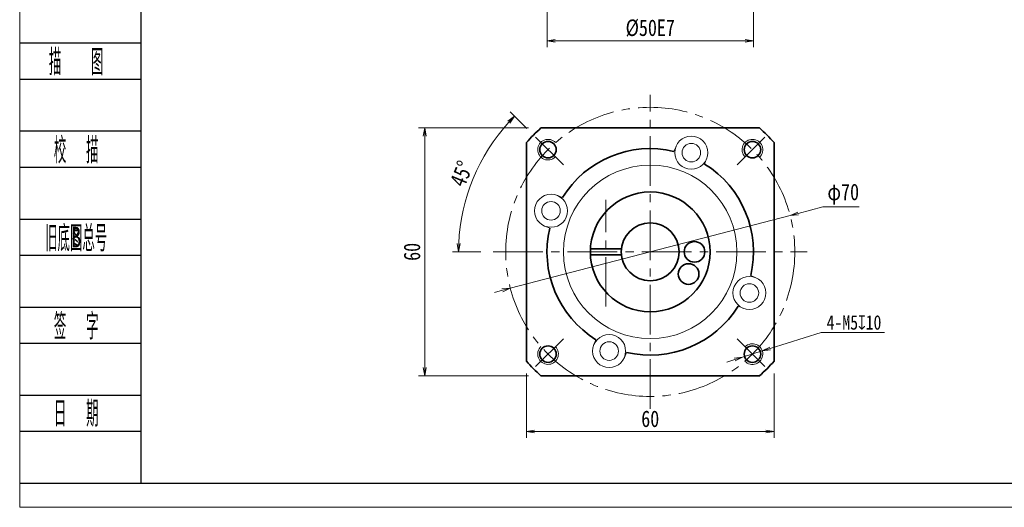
# Model space of a CAD drawing. Header units: millimetres. Extents: x -3 to 512, y 0 to 348.
# Tile 1 of 8: x 0 to 238, y 0 to 118. Entities that reach past the tile are written whole.
import ezdxf
from ezdxf.enums import TextEntityAlignment as Align

# ---------------------------------------------------------------- set-up
doc = ezdxf.new("R2010")
doc.units = ezdxf.units.MM
doc.linetypes.add('点画线', pattern=[18, 12, -2, 2, -2])
doc.layers.add('2细线层', color=4, linetype='Continuous')
doc.layers.add('6文字层', color=3, linetype='Continuous')
for name, color, linetype, lineweight in [('EB0_1', 7, 'Continuous', 35), ('中心线层', 1, '点画线', 18), ('图框_外框线', 7, 'Continuous', 18), ('尺寸线层', 3, 'Continuous', 18), ('粗实线层', 7, 'Continuous', 35), ('细实线层', 7, 'Continuous', 18)]:
    doc.layers.add(name, color=color, linetype=linetype, lineweight=lineweight)
doc.styles.add('PC_TEXTSTYLE', font='ISOCP.SHX', dxfattribs={"width": 0.707, "bigfont": 'GBCBIG.SHX'})
doc.styles.get("Standard").update_dxf_attribs({"font": 'SimSun.ttf'})
doc.styles.add('宋体', font='SimSun.ttf', dxfattribs={"width": 0.8})
doc.dimstyles.new('A水平标注$0', dxfattribs={"dimtxt": 3.5, "dimasz": 2, "dimexe": 1.5, "dimexo": 3, "dimgap": 1.1, "dimtad": 1, "dimtoh": 1, "dimdec": 4, "dimdsep": 46, "dimtxsty": '宋体', "dimblk": 'OPEN', "dimcen": 3, "dimclrd": 3, "dimclre": 3, "dimclrt": 6, "dimadec": 0, "dimazin": 0, "dimtm": 1e-09, "dimtfac": 1, "dimtdec": 4, "dimtix": 1, "dimtmove": 0, "dimatfit": 3, "dimldrblk": 'OPEN', "dimfxl": 0, "dimlwd": 13, "dimlwe": 13, "dimarcsym": 0})
doc.dimstyles.new('D直径标注φ25', dxfattribs={"dimtxt": 3.5, "dimasz": 2, "dimexe": 1, "dimexo": 3, "dimtad": 1, "dimtoh": 1, "dimdec": 1, "dimdsep": 46, "dimtxsty": '宋体', "dimblk": 'OPEN', "dimcen": 3, "dimclrd": 3, "dimclre": 3, "dimclrt": 130, "dimadec": 0, "dimazin": 0, "dimtm": 1e-09, "dimtfac": 1, "dimtdec": 1, "dimtmove": 0, "dimatfit": 0, "dimldrblk": 'OPEN', "dimfxl": 0, "dimlwd": 13, "dimlwe": 13, "dimarcsym": 0})
doc.dimstyles.new('螺孔(M8-7H)', dxfattribs={"dimtxt": 3.5, "dimasz": 2, "dimexe": 1.25, "dimexo": 3, "dimtad": 1, "dimtoh": 1, "dimdec": 4, "dimdsep": 46, "dimtxsty": '宋体', "dimblk": 'OPEN', "dimcen": 3, "dimclrd": 3, "dimclre": 3, "dimclrt": 2, "dimadec": 0, "dimazin": 0, "dimtm": 1e-09, "dimtfac": 1, "dimtdec": 4, "dimtmove": 0, "dimatfit": 3, "dimldrblk": 'OPEN', "dimfxl": 0, "dimlwd": 9, "dimlwe": 9, "dimarcsym": 0})

# ---------------------------------------------------------------- blocks, each defined once
blk = doc.blocks.new('_Open')
at = {"color": 0, "linetype": 'ByBlock', "lineweight": -2}
for p, q in [((-1, 0.17), (0, 0)), ((-1, -0.17), (0, 0)), ((0, 0), (-1, 0))]:
    blk.add_line(p, q, dxfattribs=at)
blk = doc.blocks.new('*D8')
at = {"layer": 'Defpoints', "color": 0, "transparency": 16777216}
for p in [(126.18, 91.85), (98.02, 31.85), (126.18, 31.85)]:
    blk.add_point(p, dxfattribs=at)
at = {"layer": '尺寸线层', "color": 3, "lineweight": 13, "transparency": 16777216}
for p, q in [((123.18, 91.85), (96.52, 91.85)), ((98.02, 89.85), (98.02, 33.85)), ((123.18, 31.85), (96.52, 31.85))]:
    blk.add_line(p, q, dxfattribs=at)
at = {"layer": '尺寸线层', "color": 3, "lineweight": 13, "transparency": 16777216, "xscale": 2, "yscale": 2, "zscale": 2}
for p, rotation in [((98.02, 91.85), 89.99999999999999), ((98.02, 31.85), 270)]:
    blk.add_blockref('_Open', p, dxfattribs=dict(at, rotation=rotation))
at = {"layer": '尺寸线层', "color": 6, "transparency": 16777216, "insert": (94.96, 61.85), "char_height": 4, "attachment_point": 5, "rotation": 90, "style": '宋体', "bg_fill": 3, "box_fill_scale": 1.1, "bg_fill_color": 257, "bg_fill_transparency": 0}
blk.add_mtext('60', dxfattribs=at)
blk = doc.blocks.new('*D9')
at = {"layer": 'Defpoints', "color": 0, "transparency": 16777216}
for p in [(124.86, 89.62), (131.6, 82.89), (114.64, 61.85), (190.64, 61.85)]:
    blk.add_point(p, dxfattribs=at)
at = {"layer": '尺寸线层', "color": 3, "lineweight": 13, "transparency": 16777216}
for p, q in [((122.74, 91.74), (118.75, 95.73)), ((111.64, 61.85), (104.72, 61.85))]:
    blk.add_line(p, q, dxfattribs=at)
blk.add_arc((152.64, 61.85), 46.42, 137.4688, 177.5312, dxfattribs=at)
at = {"layer": '尺寸线层', "color": 3, "lineweight": 13, "transparency": 16777216, "xscale": 2, "yscale": 2, "zscale": 2}
for p, rotation in [((119.81, 94.67), 46.23442076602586), ((106.22, 61.85), 268.7655792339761)]:
    blk.add_blockref('_Open', p, dxfattribs=dict(at, rotation=rotation))
at = {"layer": '尺寸线层', "color": 6, "transparency": 16777216, "insert": (106.95, 80.77), "char_height": 4, "attachment_point": 5, "rotation": 67.5, "style": '宋体', "bg_fill": 3, "box_fill_scale": 1.1, "bg_fill_color": 257, "bg_fill_transparency": 0}
blk.add_mtext('45%%d', dxfattribs=at)
at = {"layer": 'Defpoints', "color": 0, "transparency": 16777216}
blk.add_point((109.75, 79.61), dxfattribs=at)
blk = doc.blocks.new('*D10')
at = {"layer": 'Defpoints', "color": 0, "transparency": 16777216}
for p in [(186.51, 70.65), (118.76, 53.04)]:
    blk.add_point(p, dxfattribs=at)
at = {"layer": '尺寸线层', "color": 3, "lineweight": 13, "transparency": 16777216}
for p, q in [((194.46, 72.72), (188.45, 71.15)), ((203.27, 72.72), (194.46, 72.72)), ((118.76, 53.04), (186.51, 70.65)), ((116.83, 52.54), (114.89, 52.03))]:
    blk.add_line(p, q, dxfattribs=at)
at = {"layer": '尺寸线层', "color": 3, "lineweight": 13, "transparency": 16777216, "xscale": 2, "yscale": 2, "zscale": 2}
for p, rotation in [((186.51, 70.65), 194.5702389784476), ((118.76, 53.04), 14.57023897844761)]:
    blk.add_blockref('_Open', p, dxfattribs=dict(at, rotation=rotation))
at = {"layer": '尺寸线层', "color": 130, "transparency": 16777216, "insert": (199.37, 75.81), "char_height": 4, "attachment_point": 5, "style": '宋体', "bg_fill": 3, "box_fill_scale": 1.1, "bg_fill_color": 257, "bg_fill_transparency": 0}
blk.add_mtext('φ70', dxfattribs=at)
blk = doc.blocks.new('*D35')
at = {"layer": 'Defpoints', "color": 0, "transparency": 16777216}
for p in [(122.64, 35.39), (182.64, 35.39), (182.64, 18.36)]:
    blk.add_point(p, dxfattribs=at)
at = {"layer": '尺寸线层', "color": 3, "lineweight": 13, "transparency": 16777216}
for p, q in [((122.64, 32.39), (122.64, 16.86)), ((182.64, 32.39), (182.64, 16.86)), ((124.64, 18.36), (180.64, 18.36))]:
    blk.add_line(p, q, dxfattribs=at)
at = {"layer": '尺寸线层', "color": 3, "lineweight": 13, "transparency": 16777216, "xscale": 2, "yscale": 2, "zscale": 2, "rotation": 180}
blk.add_blockref('_Open', (122.64, 18.36), dxfattribs=at)
at = {"layer": '尺寸线层', "color": 3, "lineweight": 13, "transparency": 16777216, "xscale": 2, "yscale": 2, "zscale": 2}
blk.add_blockref('_Open', (182.64, 18.36), dxfattribs=at)
at = {"layer": '尺寸线层', "color": 6, "transparency": 16777216, "insert": (152.64, 21.41), "char_height": 4, "attachment_point": 5, "style": '宋体', "bg_fill": 3, "box_fill_scale": 1.1, "bg_fill_color": 257, "bg_fill_transparency": 0}
blk.add_mtext('60', dxfattribs=at)
blk = doc.blocks.new('*D36')
at = {"color": 3, "lineweight": 9, "transparency": 16777216}
for p, q in [((193.99, 42.33), (181.68, 38.45)), ((209.33, 42.33), (193.99, 42.33)), ((175, 36.35), (179.77, 37.85)), ((173.09, 35.75), (171.18, 35.14))]:
    blk.add_line(p, q, dxfattribs=at)
at = {"layer": 'Defpoints', "color": 0, "transparency": 16777216}
for p in [(175, 36.35), (179.77, 37.85)]:
    blk.add_point(p, dxfattribs=at)
at = {"color": 3, "lineweight": 9, "transparency": 16777216, "xscale": 2, "yscale": 2, "zscale": 2}
for p, rotation in [((179.77, 37.85), 197.4759318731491), ((175, 36.35), 17.47593187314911)]:
    blk.add_blockref('_Open', p, dxfattribs=dict(at, rotation=rotation))
at = {"color": 2, "transparency": 16777216, "insert": (201.98, 44.74), "char_height": 3.5, "attachment_point": 5, "style": '宋体', "bg_fill": 3, "box_fill_scale": 1.1, "bg_fill_color": 257, "bg_fill_transparency": 0}
blk.add_mtext('4-M5{\\famgdt|b0|i0|c0|p0;x}{10}', dxfattribs=at)
blk = doc.blocks.new('*D38')
at = {"layer": 'Defpoints', "color": 0, "transparency": 16777216}
for p in [(127.64, 130.74), (177.64, 130.74), (177.64, 112.93)]:
    blk.add_point(p, dxfattribs=at)
at = {"layer": '尺寸线层', "color": 3, "lineweight": 13, "transparency": 16777216}
for p, q in [((127.64, 127.74), (127.64, 111.43)), ((177.64, 127.74), (177.64, 111.43)), ((129.64, 112.93), (175.64, 112.93))]:
    blk.add_line(p, q, dxfattribs=at)
at = {"layer": '尺寸线层', "color": 3, "lineweight": 13, "transparency": 16777216, "xscale": 2, "yscale": 2, "zscale": 2, "rotation": 180}
blk.add_blockref('_Open', (127.64, 112.93), dxfattribs=at)
at = {"layer": '尺寸线层', "color": 3, "lineweight": 13, "transparency": 16777216, "xscale": 2, "yscale": 2, "zscale": 2}
blk.add_blockref('_Open', (177.64, 112.93), dxfattribs=at)
at = {"layer": '尺寸线层', "color": 6, "transparency": 16777216, "insert": (152.64, 116.03), "char_height": 4, "attachment_point": 5, "style": '宋体', "bg_fill": 3, "box_fill_scale": 1.1, "bg_fill_color": 256, "bg_fill_true_color": 13158600, "bg_fill_transparency": 0}
blk.add_mtext('%%C50E7', dxfattribs=at)

msp = doc.modelspace()

# ---------------------------------------------------------------- linework, layer by layer
at = {"layer": '2细线层'}
for p, q in [((-0.04642, 112.43495), (29.30719, 112.43495)), ((-0.04642, 103.65831), (29.30719, 103.65831)), ((-0.04642, 91.12025), (29.30719, 91.12025)), ((-0.04642, 82.34361), (29.30719, 82.34361)), ((-0.04642, 69.80555), (29.30719, 69.80555)), ((-0.04642, 61.02891), (29.30719, 61.02891)), ((-0.04642, 48.49084), (29.30719, 48.49084)), ((-0.04642, 39.7142), (29.30719, 39.7142)), ((-0.04642, 27.17614), (29.30719, 27.17614)), ((-0.04642, 18.3995), (29.30719, 18.3995)), ((-0.04642, 5.86144), (29.30719, 5.86144))]:
    msp.add_line(p, q, dxfattribs=at)
at = {"layer": 'EB0_1', "linetype": 'Continuous', "lineweight": 35}
for p, q in [((179.09374, 91.84549), (126.17872, 91.84549)), ((122.63623, 88.303), (122.63623, 35.38797)), ((182.63623, 35.38797), (182.63623, 88.303)), ((126.17872, 31.84549), (179.09374, 31.84549))]:
    msp.add_line(p, q, dxfattribs=at)
at = {"layer": 'EB0_1'}
for p, q in [((138.15564, 62.59549), (145.67652, 62.59549)), ((138.15564, 61.09549), (145.67652, 61.09549))]:
    msp.add_line(p, q, dxfattribs=at)
for centre, radius in [((152.63623, 61.84549), 14.5), ((152.63623, 61.84549), 7), ((163.35638, 61.84549), 2.5), ((161.92015, 56.48541), 2.5)]:
    msp.add_circle(centre, radius, dxfattribs=at)
for radius, start, end in [(40, 131.4096221, 138.5903779), (40, 41.4096221, 48.5903779), (25, 76.7068962, 148.2931038), (25, 346.7068962, 58.2931038), (25, 166.7068962, 238.2931038), (25, 256.7068962, 328.2931038), (40, 221.4096221, 228.5903779), (40, 311.4096221, 318.5903779)]:
    msp.add_arc((152.63623, 61.84549), radius, start, end, dxfattribs=at)
at = {"layer": '中心线层'}
for p, q in [((152.63623, 23.84549), (152.63623, 99.84549)), ((141.91608, 48.59549), (141.91608, 74.41549)), ((114.63623, 61.84549), (190.63623, 61.84549))]:
    msp.add_line(p, q, dxfattribs=at)
at = {"layer": '中心线层', "linetype": '点画线', "lineweight": 18}
for p, q in [((131.59635, 82.88537), (124.8595, 89.62221)), ((173.67611, 82.88537), (180.41295, 89.62221)), ((131.59635, 40.8056), (124.8595, 34.06876)), ((173.67611, 40.8056), (180.41295, 34.06876))]:
    msp.add_line(p, q, dxfattribs=at)
msp.add_circle((152.63623, 61.84549), 35, dxfattribs=at)
at = {"layer": '粗实线层'}
for centre in [(127.88749, 86.59422), (177.38497, 86.59422), (127.88749, 37.09675), (177.38497, 37.09675)]:
    msp.add_circle(centre, 2, dxfattribs=at)
at = {"layer": '粗实线层', "lineweight": 18}
for centre, start, end in [((127.88749, 86.59422), 42.9532869, 315), ((177.38497, 86.59422), 312.9532869, 225), ((127.88749, 37.09675), 132.9532869, 45), ((177.38497, 37.09675), 222.9532869, 135)]:
    msp.add_arc(centre, 2.5, start, end, dxfattribs=at)
at = {"layer": '细实线层'}
for p, q in [((158.89048, 87.39709), (158.38454, 86.17565)), ((166.28152, 84.33562), (165.77558, 83.11418)), ((130.1461, 75.49077), (131.36753, 74.98484)), ((127.08463, 68.09974), (128.30606, 67.5938)), ((178.18783, 55.59124), (176.96639, 56.09717)), ((175.12636, 48.2002), (173.90492, 48.70613)), ((138.99094, 39.35535), (139.49688, 40.57679)), ((146.38198, 36.29389), (146.88791, 37.51532))]:
    msp.add_line(p, q, dxfattribs=at)
for centre, radius in [((162.586, 85.86635), 4), ((162.586, 85.86635), 2.25), ((152.63623, 61.84549), 21), ((128.61536, 71.79526), 4), ((128.61536, 71.79526), 2.25), ((176.6571, 51.89572), 4), ((176.6571, 51.89572), 2.25), ((142.68646, 37.82462), 4), ((142.68646, 37.82462), 2.25)]:
    msp.add_circle(centre, radius, dxfattribs=at)

# ---------------------------------------------------------------- texts
at = {"layer": '6文字层', "color": 3, "style": 'PC_TEXTSTYLE'}
for s, width, p in [('描   图', 0.6667, (13.63461, 108.04663)), ('校  描', 0.667, (13.63461, 86.73193)), ('旧底图总号', 0.667, (13.63461, 65.41723)), ('签  字', 0.667, (13.63461, 44.10252)), ('日  期', 0.667, (13.64243, 22.91296))]:
    msp.add_text(s, height=6.26903, dxfattribs=dict(at, width=width)).set_placement(p, align=Align.MIDDLE)
at = {"layer": '6文字层', "width": 0.707}
msp.add_text('B', height=5.01522, dxfattribs=at).set_placement((13.63461, 65.41723), align=Align.MIDDLE)

# ---------------------------------------------------------------- next in the draw order: dimensions: what is measured, and where the dimension line sits
at = {"layer": '尺寸线层'}
dim = msp.add_linear_dim(base=(98.018, 31.84549), p1=(126.17872, 91.84549), p2=(126.17872, 31.84549), angle=270, dimstyle='A水平标注$0', override={"dimtxt": 4, "dimblk": 'Open', "dimtfill": 1, "dimtfillclr": 256}, dxfattribs=at)
dim.commit()
dim.dimension.update_dxf_attribs({"geometry": '*D8', "text_midpoint": (94.96269, 61.84549)})

# ---------------------------------------------------------------- next in the draw order: dimensions: what is measured, and where the dimension line sits
dim = msp.add_angular_dim_2l(base=(109.75094, 79.60916), line1=((131.59635, 82.88537), (124.8595, 89.62221)), line2=((114.63623, 61.84549), (190.63623, 61.84549)), dimstyle='A水平标注$0', override={"dimtxt": 4, "dimblk": 'Open', "dimtfill": 1, "dimtfillclr": 256}, dxfattribs=at)
dim.commit()
dim.dimension.update_dxf_attribs({"geometry": '*D9', "text_midpoint": (106.94885, 80.76982)})

# ---------------------------------------------------------------- next in the draw order: dimensions: what is measured, and where the dimension line sits
dim = msp.add_diameter_dim_2p(p1=(118.76183, 53.04065), p2=(186.51063, 70.65032), dimstyle='D直径标注φ25', override={"dimtxt": 4, "dimgap": 1, "dimpost": 'φ<>'}, dxfattribs=at)
dim.commit()
dim.dimension.update_dxf_attribs({"geometry": '*D10', "text_midpoint": (194.46129, 72.7169), "dimtype": 163})

# ---------------------------------------------------------------- next in the draw order: linework, layer by layer
at = {"layer": '图框_外框线', "color": 3}
msp.add_lwpolyline([(0, 0), (492.36077, 0), (492.36077, 348.1694), (0, 348.1694)], close=True, dxfattribs=at)
at = {"layer": '图框_外框线', "color": 3, "lineweight": 25}
msp.add_lwpolyline([(29.30719, 5.86144), (486.49934, 5.86144), (486.49934, 342.30797), (29.30719, 342.30797)], close=True, dxfattribs=at)

# ---------------------------------------------------------------- next in the draw order: dimensions: what is measured, and where the dimension line sits
at = {"layer": '尺寸线层'}
dim = msp.add_linear_dim(base=(177.63623, 112.92969), p1=(127.63623, 130.742), p2=(177.63623, 130.742), text='%%C<>E7', dimstyle='A水平标注$0', override={"dimtxt": 4, "dimblk": 'Open', "dimtfill": 1, "dimtfillclr": 256}, dxfattribs=at)
dim.commit()
dim.dimension.update_dxf_attribs({"geometry": '*D38', "text_midpoint": (152.63623, 112.92969), "dimtype": 160})
dim = msp.add_linear_dim(base=(182.63623, 18.35676), p1=(122.63623, 35.38797), p2=(182.63623, 35.38797), dimstyle='A水平标注$0', override={"dimtxt": 4, "dimblk": 'Open', "dimtfill": 1, "dimtfillclr": 256}, dxfattribs=at)
dim.commit()
dim.dimension.update_dxf_attribs({"geometry": '*D35', "text_midpoint": (152.63623, 21.41206)})

# ---------------------------------------------------------------- next in the draw order: dimensions: what is measured, and where the dimension line sits
dim = msp.add_diameter_dim_2p(p1=(175.00036, 36.34599), p2=(179.76957, 37.84751), text='4-M<>{\\famgdt|b0|i0|c0|p0;x}{10}', dimstyle='螺孔(M8-7H)', override={"dimgap": 0.625, "dimtad": 1, "dimtih": 0, "dimtoh": 1, "dimdec": 4, "dimlfac": 1, "dimpost": '<>', "dimcen": 0, "dimse1": 0, "dimse2": 0, "dimsd1": 0, "dimsd2": 0, "dimtix": 0, "dimtofl": 1, "dimatfit": 3, "dimtvp": 0.1})
dim.commit()
dim.dimension.update_dxf_attribs({"geometry": '*D36', "text_midpoint": (201.97568, 42.32581), "dimtype": 163})

doc.saveas('drawing.dxf')
